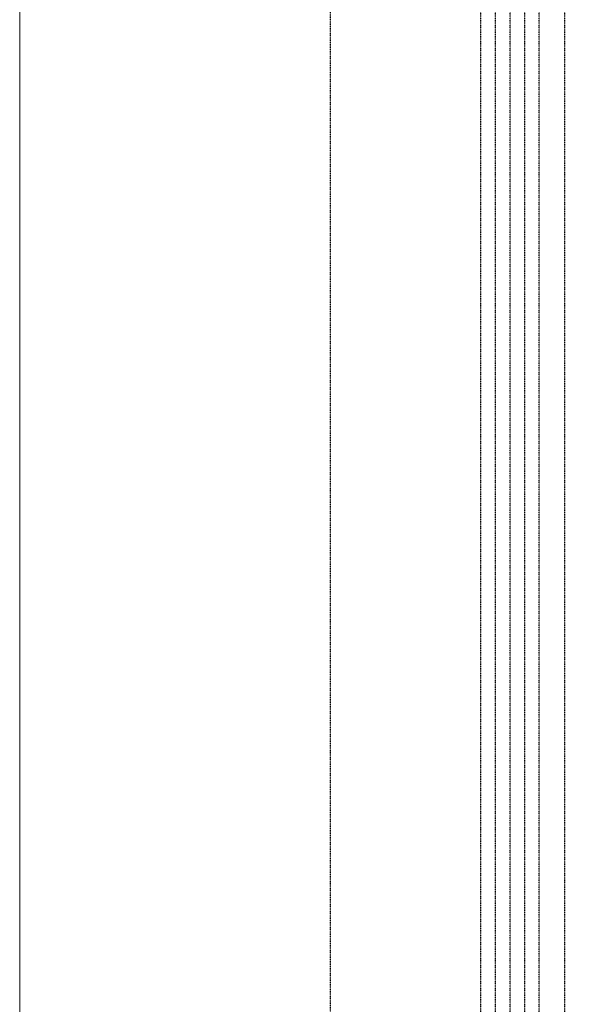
# Model space of a CAD drawing. Header units: millimetres. Extents: x -98431657 to -98227415, y -465497820 to -465456067.
# Tile 22 of 63: x -98408190 to -98406601, y -465488924 to -465486082. Entities that reach past the tile are written whole.
import ezdxf

# ---------------------------------------------------------------- set-up
doc = ezdxf.new("R2010")
doc.units = ezdxf.units.MM
doc.linetypes.add('Teckovana', pattern=[0.06, 0, -0.06])
doc.layers.add('ohřev TV - SBB 2', color=7, linetype='Continuous', lineweight=25)
doc.layers.add('základ', color=7, linetype='Continuous', lineweight=25)

msp = doc.modelspace()

# ---------------------------------------------------------------- linework, layer by layer
at = {"layer": 'ohřev TV - SBB 2', "linetype": 'Teckovana'}
for p, q in [((-98406732.8, -465491640.7), (-98406732.8, -465483699.4)), ((-98406690.7, -465491598.5), (-98406690.7, -465483741.6)), ((-98406617.4, -465491515.9), (-98406617.4, -465483795.4))]:
    msp.add_line(p, q, dxfattribs=at)
at = {"layer": 'základ', "linetype": 'Teckovana'}
for p, q in [((-98407293.1, -465495086.6), (-98407293.1, -465483501.1)), ((-98406859.4, -465491767.3), (-98406859.4, -465483572.9)), ((-98406817.2, -465491725.1), (-98406817.2, -465483615)), ((-98406775, -465491682.9), (-98406775, -465483657.2))]:
    msp.add_line(p, q, dxfattribs=at)
at = {"layer": 'základ', "linetype": 'Continuous', "lineweight": 13}
msp.add_lwpolyline([(-98408189.5, -465482969.7), (-98387164.5, -465482969.7), (-98387164.5, -465497819.7), (-98408189.5, -465497819.7), (-98408189.5, -465482969.7)], close=True, dxfattribs=at)

doc.saveas('drawing.dxf')
